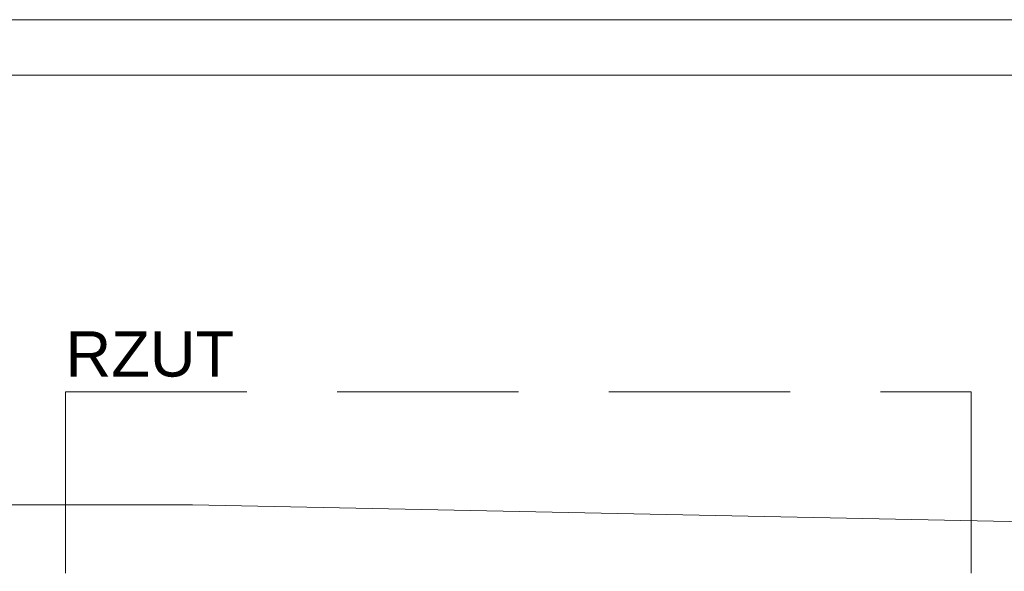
# Paper-space layout 'AD-02 DETAL MONTAŻU DRZWI' of a CAD drawing. Header units: millimetres. Extents: x 0 to 594, y 0 to 550.
# Tile 78 of 99: x 94 to 181, y 501 to 550. Entities that reach past the tile are written whole.
import ezdxf
from ezdxf.xclip import XClip

# ---------------------------------------------------------------- set-up
doc = ezdxf.new("R2010")
doc.units = ezdxf.units.MM
doc.header["$MEASUREMENT"] = 0
doc.header["$XCLIPFRAME"] = 0
doc.linetypes.add('przerywama detal', pattern=[120, 80, -40])
for name, color, linetype, lineweight, true_color in [('0_Nr_pióra__249', 7, 'Continuous', 5, 0x191919), ('A_stolarka_Nr_pióra__10', 7, 'Continuous', 13, 0x4b4b4b), ('A_stolarka_Nr_pióra__170', 7, 'Continuous', 5, 0x1c1c1c)]:
    doc.layers.add(name, color=color, linetype=linetype, lineweight=lineweight, true_color=true_color)
doc.layers.add('A_Arkusz_Nr_pióra__1', color=7, linetype='Continuous', lineweight=20)
doc.styles.add('STYL_AUTOMATYCZNY_4', font='arial.ttf')

# ---------------------------------------------------------------- blocks, each defined once
blk = doc.blocks.new('Rysunek_1_1', base_point=(-46422.798, -26825.258))
at = {"layer": 'A_stolarka_Nr_pióra__10', "color": 251, "linetype": 'przerywama detal', "lineweight": 13, "ltscale": 0.2, "true_color": 0x4b4b4b}
for p, q in [((97.585, 517.094), (97.585, 457.094)), ((97.585, 517.094), (177.585, 517.094)), ((177.585, 517.094), (177.585, 457.094))]:
    blk.add_line(p, q, dxfattribs=at)
at = {"layer": 'A_stolarka_Nr_pióra__170', "color": 250, "linetype": 'Continuous', "lineweight": 5, "ltscale": 0.2, "true_color": 0x1c1c1c}
for p, q in [((108.802, 507.123), (89.43, 507.123)), ((224.402, 504.773), (108.802, 507.123))]:
    blk.add_line(p, q, dxfattribs=at)
at = {"layer": '0_Nr_pióra__249', "color": 250, "linetype": 'Continuous', "lineweight": 5, "true_color": 0x191919, "insert": (97.585, 518.398), "char_height": 4, "attachment_point": 7, "style": 'STYL_AUTOMATYCZNY_4'}
blk.add_mtext('\\A1;{\\pql;\\fArial|b0|i0|c238|p0;\\W1.000000;RZUT}', dxfattribs=at)

psp = doc.layouts.new('AD-02 DETAL MONTAŻU DRZWI')

# ---------------------------------------------------------------- linework, layer by layer
at = {"layer": 'A_Arkusz_Nr_pióra__1', "color": 7, "linetype": 'Continuous', "lineweight": 20}
psp.add_line((589.1, 545.1), (29.9, 545.1), dxfattribs=at)
at = {"layer": 'A_Arkusz_Nr_pióra__1', "color": 7, "linetype": 'Continuous', "lineweight": 20, "flags": 128}
psp.add_lwpolyline([(0, 550), (594, 550), (594, 0), (0, 0)], close=True, dxfattribs=at)

# ---------------------------------------------------------------- block references
at = {"color": 37, "linetype": 'Continuous', "lineweight": 5, "true_color": 0x656532}
ref = psp.add_blockref('Rysunek_1_1', (-46422.798, -26825.258), dxfattribs=at)
XClip(ref).set_block_clipping_path([(39.90003743, 274.842170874), (528.4304887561, 524.007291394)])

doc.saveas('drawing.dxf')
